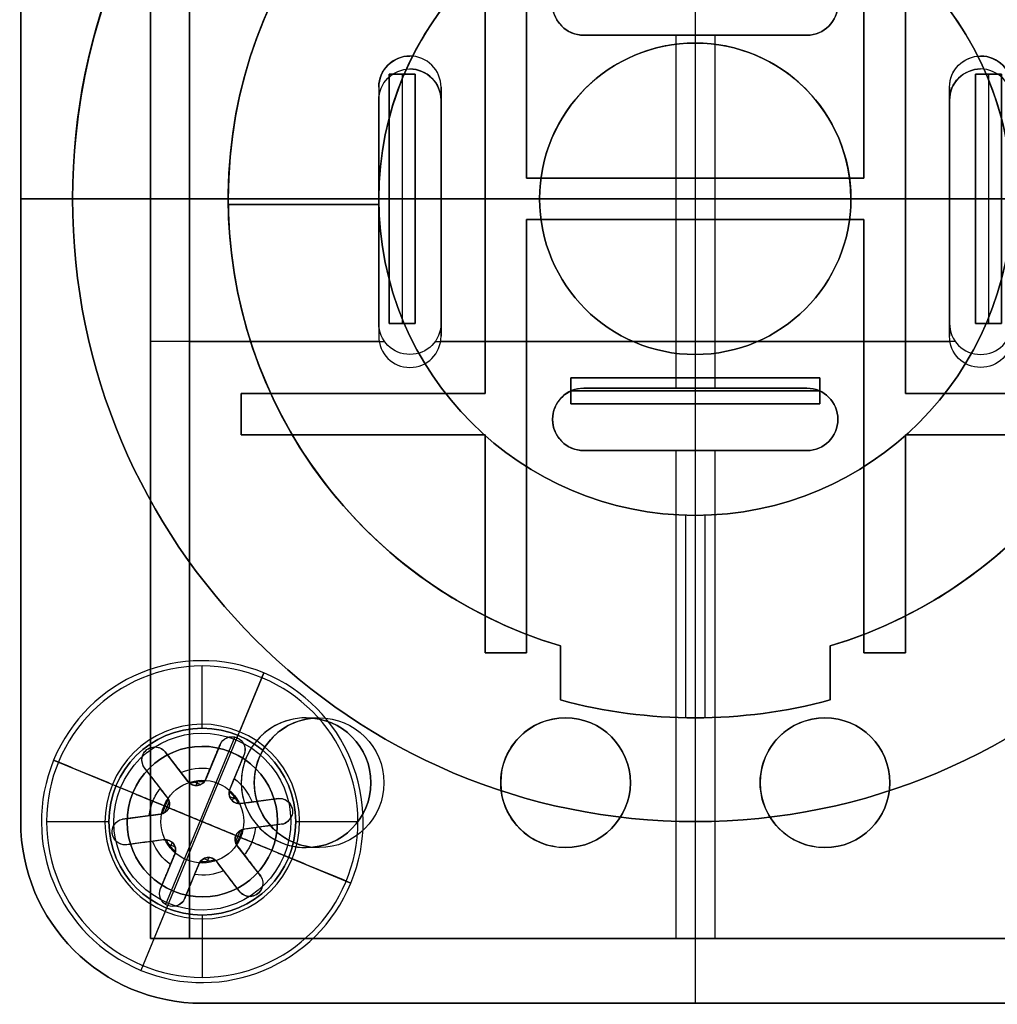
# Model space of a CAD drawing. Header units: millimetres. Extents: x -46 to 44, y -123 to 4.
# Tile 2 of 10: x -13 to 6, y -110 to -91. Entities that reach past the tile are written whole.
import ezdxf

# ---------------------------------------------------------------- set-up
doc = ezdxf.new("R2010")
doc.units = ezdxf.units.MM
doc.layers.add('Livello 01', color=7, linetype='Continuous')

# ---------------------------------------------------------------- blocks, each defined once
blk = doc.blocks.new('VTA2.9X13STIN0')
at = {"layer": 'Livello 01', "color": 254, "true_color": 0xcad1ee}
for p, q in [((0, -1.65, 1.45), (0, 0, 3.1)), ((0, -1.65, -1.45), (0, 0, -3.1)), ((-1.875, 0), (-3.1, 0)), ((-1.299, -0.8, 1.001), (-1.299, -0.086, 1.001)), ((-1.299, -0.8, -1.001), (-1.299, -0.086, -1.001)), ((0, -0.045, -1.75), (0, 0, -1.875)), ((0, 0, -3.1), (0, 0, -1.875)), ((0, 0, 1.875), (0, 0, 3.1)), ((0, -0.045, 1.75), (0, 0, 1.875)), ((0, -0.8, -1.75), (0, -0.045, -1.75)), ((0, -0.8, 1.75), (0, -0.045, 1.75)), ((1.299, -0.8, -1), (1.299, -0.086, -1)), ((1.299, -0.8, 1.001), (1.299, -0.086, 1.001)), ((1.549, -0.8, -0.75), (1.549, -0.056, -0.75)), ((1.55, -0.8, 0.75), (1.55, -0.056, 0.75)), ((3.1, 0), (1.875, 0)), ((-1.121, -0.8, -0.359), (-1.121, -0.254, -0.359)), ((-1.121, -0.8, 0.359), (-1.121, -0.254, 0.359)), ((-0.871, -0.8, -0.792), (-0.871, -0.254, -0.792)), ((-0.871, -0.8, 0.792), (-0.871, -0.254, 0.792)), ((-0.25, -0.8, -1.14), (-0.25, -0.258, -1.14)), ((-0.25, -0.8, 1.14), (-0.25, -0.258, 1.14)), ((0.25, -0.8, -1.14), (0.25, -0.258, -1.14)), ((0.25, -0.8, 1.14), (0.25, -0.258, 1.14)), ((0.862, -0.8, -0.786), (0.862, -0.258, -0.786)), ((0.871, -0.8, 0.792), (0.871, -0.254, 0.792)), ((1.112, -0.8, -0.353), (1.112, -0.258, -0.353)), ((1.121, -0.8, 0.359), (1.121, -0.254, 0.359)), ((-1.442, -0.461, -0.544), (-0.8, -0.461, -0.173)), ((-1.442, -0.461, 0.544), (-0.8, -0.461, 0.173)), ((-1.192, -0.461, -0.977), (-0.55, -0.461, -0.606)), ((-1.192, -0.461, 0.977), (-0.55, -0.461, 0.606)), ((-0.7, -0.4), (-0.776, -0.4)), ((-0.738, -0.4, -0.117), (-0.738, -0.4, 0.117)), ((-0.7, -0.8), (-0.7, -0.4)), ((-0.45, -0.8, -0.579), (-0.45, -0.4, -0.579)), ((-0.45, -0.8, 0.579), (-0.45, -0.4, 0.579)), ((-0.299, -0.4, 0.648), (-0.427, -0.4, 0.648)), ((-0.299, -0.4, -0.648), (-0.427, -0.4, -0.648)), ((-0.381, -0.4, 0.592), (-0.381, -0.4, 0.676)), ((-0.381, -0.4, -0.676), (-0.381, -0.4, -0.592)), ((-0.25, -0.464, -1.5), (-0.25, -0.464, -0.779)), ((-0.25, -0.464, 0.779), (-0.25, -0.464, 1.5)), ((0.25, -0.464, -1.5), (0.25, -0.464, -0.779)), ((0.25, -0.464, 0.779), (0.25, -0.464, 1.5)), ((0.427, -0.4, 0.648), (0.299, -0.4, 0.648)), ((0.427, -0.4, -0.648), (0.299, -0.4, -0.648)), ((0.381, -0.4, 0.592), (0.381, -0.4, 0.676)), ((0.381, -0.4, -0.676), (0.381, -0.4, -0.592)), ((0.45, -0.8, -0.579), (0.45, -0.4, -0.579)), ((0.45, -0.8, 0.579), (0.45, -0.4, 0.579)), ((0.55, -0.461, 0.606), (1.192, -0.461, 0.977)), ((0.55, -0.464, -0.606), (1.174, -0.464, -0.967)), ((0.776, -0.4), (0.7, -0.4)), ((0.738, -0.4, -0.117), (0.738, -0.4, 0.117)), ((0.8, -0.461, 0.173), (1.442, -0.461, 0.544)), ((0.8, -0.464, -0.173), (1.424, -0.464, -0.533)), ((0.7, -0.8, 0), (-0.7, -0.8, 0)), ((0.045, -0.8, -1.746), (0.045, -0.8, 1.746)), ((0, -10.489, 1.45), (0, -1.65, 1.45)), ((0, -10.489, -1.45), (0, -1.65, -1.45)), ((0, -13), (0, -10.489, 1.45)), ((0, -13), (0, -10.489, -1.45))]:
    blk.add_line(p, q, dxfattribs=at)
at = {"layer": 'Livello 01', "color": 254, "true_color": 0xcad1ee, "extrusion": (0, -1, 0)}
for centre, radius, start, end in [((0, 0), 3.1, 0, 180), ((0, 0), 3.1, 180, 0), ((0, 0), 1.875, 180, 0), ((0, 0), 1.875, 0, 180), ((-0.45, -0.779, 0.4), 0.2, 13.5005, 106.4995), ((0.9, 0, 0.4), 0.2, 180, 226.4995), ((-0.9, 0, 0.8), 0.2, 300, 60), ((-0.45, -0.779, 0.8), 0.2, 360, 120), ((-0.45, 0.779, 0.8), 0.2, 240, 0), ((0.45, -0.779, 0.8), 0.2, 60, 180), ((0.45, 0.779, 0.8), 0.2, 180, 300), ((0.9, 0, 0.8), 0.2, 120, 180), ((0, 0, 1.65), 1.45, 0, 180), ((0, 0, 10.489), 1.45, 180, 0)]:
    blk.add_arc(centre, radius, start, end, dxfattribs=at)
at = {"layer": 'Livello 01', "color": 254, "true_color": 0xcad1ee, "extrusion": (0, 1, 0)}
for centre, radius, start, end in [((0, 0, -0.307), 1.031, 344.027, 0), ((0, 0, -0.307), 1.031, 0, 15.973), ((0, 0, -0.307), 1.031, 284.027, 315.973), ((0, 0, -0.307), 1.031, 44.027, 75.973), ((0, 0, -0.307), 1.031, 224.027, 255.973), ((0, 0, -0.307), 1.031, 104.027, 135.973), ((0, 0, -0.307), 1.031, 180, 195.973), ((0, 0, -0.307), 1.031, 164.027, 180), ((1.299, 0.75, -0.421), 0.251, 0, 115.203), ((1.299, -0.75, -0.421), 0.251, 244.797, 0), ((1.299, -0.75, -0.428), 0.251, 0, 55.203), ((1.299, 0.75, -0.428), 0.251, 304.797, 0), ((0, 0, -0.4), 0.776, 349.2253, 0), ((0, 0, -0.4), 0.776, 360, 10.7747), ((0.9, 0, -0.4), 0.2, 133.5005, 226.4995), ((0, 0, -0.4), 0.776, 289.2253, 310.7747), ((0, 0, -0.4), 0.776, 49.2253, 70.7747), ((0.45, 0.779, -0.4), 0.2, 193.5005, 286.4995), ((0, -1.5, -0.423), 0.25, 180, 360), ((0, 1.5, -0.423), 0.25, 0, 180), ((0, 0, -0.4), 0.776, 229.2253, 250.7747), ((0, 0, -0.4), 0.776, 109.2253, 130.7747), ((-0.45, -0.779, -0.4), 0.2, 13.5005, 106.4995), ((-0.45, 0.779, -0.4), 0.2, 253.5005, 346.4995), ((-0.9, 0, -0.4), 0.2, 0, 46.4995), ((0, 0, -0.4), 0.776, 180, 190.7747), ((0, 0, -0.4), 0.776, 169.2253, 180), ((-1.299, -0.75, -0.423), 0.25, 120, 300), ((-1.299, 0.75, -0.423), 0.251, 64.797, 235.203), ((0.9, 0, -0.592), 0.2, 120, 240), ((0.45, -0.779, -0.592), 0.2, 60, 180), ((0.45, 0.779, -0.592), 0.2, 180, 300), ((-0.45, -0.779, -0.592), 0.2, 0, 120), ((-0.45, 0.779, -0.592), 0.2, 240, 0), ((-0.9, 0, -0.592), 0.2, 300, 0), ((-0.9, 0, -0.592), 0.2, 0, 60), ((1.299, 0.75, -0.8), 0.251, 0, 115.203), ((1.299, -0.75, -0.8), 0.251, 0, 55.203), ((1.299, -0.75, -0.8), 0.251, 244.797, 0), ((1.299, 0.75, -0.8), 0.251, 304.797, 0), ((0, -1.5, -0.8), 0.25, 180, 360), ((0, 1.5, -0.8), 0.25, 360, 180), ((-0.9, 0, -0.8), 0.2, 300, 360), ((-1.299, -0.75, -0.8), 0.25, 120, 300), ((-1.299, 0.75, -0.8), 0.251, 64.797, 235.203), ((0, 0, -1.395), 1.705, 0, 180), ((0, 0, -1.395), 1.705, 180, 0), ((0, 0, -1.65), 1.45, 180, 0), ((0, 0, -6.07), 1.45, 0, 180), ((0, 0, -6.07), 1.45, 180, 0), ((0, 0, -10.489), 1.45, 0, 180), ((0, 0, -11.619), 0.798, 0, 180), ((0, 0, -11.619), 0.798, 180, 0)]:
    blk.add_arc(centre, radius, start, end, dxfattribs=at)
at = {"layer": 'Livello 01', "color": 254, "true_color": 0xcad1ee}
for points, degree in [([(-3.1, 0), (-1.45, -1.65)], 1), ([(1.875, 0), (0.776, -0.4)], 1), ([(1.45, -1.65), (3.1, 0)], 1), ([(-0.776, -0.4), (-1.875, 0)], 1), ([(-1.55, -0.056, 0.75), (-1.55, -0.8, 0.75)], 1), ([(-1.55, -0.056, -0.75), (-1.55, -0.8, -0.75)], 1), ([(-1.442, -0.121, -0.544), (-1.507, -0.093, -0.589), (-1.55, -0.069, -0.667), (-1.55, -0.056, -0.75)], 3), ([(-1.442, -0.121, 0.544), (-1.508, -0.093, 0.589), (-1.55, -0.069, 0.668), (-1.55, -0.056, 0.75)], 3), ([(-1.442, -0.8, -0.544), (-1.442, -0.121, -0.544)], 1), ([(-1.442, -0.121, -0.544), (-1.228, -0.21, -0.421), (-1.015, -0.299, -0.297), (-0.8, -0.385, -0.173)], 3), ([(-0.8, -0.385, 0.173), (-1.015, -0.299, 0.297), (-1.228, -0.21, 0.421), (-1.442, -0.121, 0.544)], 3), ([(-1.442, -0.121, 0.544), (-1.442, -0.8, 0.544)], 1), ([(-1.192, -0.8, 0.977), (-1.192, -0.121, 0.977)], 1), ([(-0.55, -0.385, -0.606), (-0.765, -0.299, -0.73), (-0.978, -0.21, -0.854), (-1.192, -0.121, -0.977)], 3), ([(-1.192, -0.121, -0.977), (-1.192, -0.8, -0.977)], 1), ([(-1.192, -0.121, 0.977), (-0.978, -0.21, 0.854), (-0.765, -0.299, 0.73), (-0.55, -0.385, 0.606)], 3), ([(-0.25, -0.8, -1.5), (-0.25, -0.129, -1.5)], 1), ([(-0.25, -0.129, -1.5), (-0.25, -0.215, -1.26), (-0.25, -0.301, -1.02), (-0.25, -0.385, -0.779)], 3), ([(-0.25, -0.385, 0.779), (-0.25, -0.301, 1.02), (-0.25, -0.215, 1.26), (-0.25, -0.129, 1.5)], 3), ([(-0.25, -0.8, 1.5), (-0.25, -0.129, 1.5)], 1), ([(0.25, -0.385, -0.779), (0.25, -0.301, -1.02), (0.25, -0.215, -1.26), (0.25, -0.129, -1.5)], 3), ([(0.25, -0.129, -1.5), (0.25, -0.8, -1.5)], 1), ([(0.25, -0.8, 1.5), (0.25, -0.129, 1.5)], 1), ([(0.25, -0.129, 1.5), (0.25, -0.215, 1.26), (0.25, -0.301, 1.02), (0.25, -0.385, 0.779)], 3), ([(0.55, -0.385, 0.606), (0.765, -0.299, 0.73), (0.978, -0.21, 0.854), (1.192, -0.121, 0.977)], 3), ([(1.174, -0.129, -0.967), (0.966, -0.215, -0.847), (0.759, -0.301, -0.727), (0.55, -0.385, -0.606)], 3), ([(1.442, -0.121, 0.544), (1.228, -0.21, 0.421), (1.015, -0.299, 0.297), (0.8, -0.385, 0.173)], 3), ([(0.8, -0.385, -0.173), (1.009, -0.301, -0.294), (1.216, -0.215, -0.414), (1.424, -0.129, -0.533)], 3), ([(1.174, -0.8, -0.967), (1.174, -0.129, -0.967)], 1), ([(1.192, -0.121, 0.977), (1.192, -0.8, 0.977)], 1), ([(1.424, -0.129, -0.533), (1.424, -0.8, -0.533)], 1), ([(1.442, -0.8, 0.544), (1.442, -0.121, 0.544)], 1), ([(-0.8, -0.385, -0.173), (-0.786, -0.39, -0.165), (-0.774, -0.395, -0.156), (-0.762, -0.4, -0.145)], 3), ([(-0.762, -0.4, 0.145), (-0.774, -0.395, 0.156), (-0.786, -0.39, 0.165), (-0.8, -0.385, 0.173)], 3), ([(-0.8, -0.385, 0.173), (-0.8, -0.8, 0.173)], 1), ([(-0.8, -0.8, -0.173), (-0.8, -0.385, -0.173)], 1), ([(-0.507, -0.4, -0.588), (-0.522, -0.395, -0.592), (-0.536, -0.39, -0.598), (-0.55, -0.385, -0.606)], 3), ([(-0.55, -0.385, 0.606), (-0.536, -0.39, 0.598), (-0.522, -0.395, 0.592), (-0.507, -0.4, 0.588)], 3), ([(-0.55, -0.385, -0.606), (-0.55, -0.8, -0.606)], 1), ([(-0.55, -0.8, 0.606), (-0.55, -0.385, 0.606)], 1), ([(-0.25, -0.385, -0.779), (-0.25, -0.39, -0.764), (-0.252, -0.395, -0.748), (-0.256, -0.4, -0.733)], 3), ([(-0.256, -0.4, 0.733), (-0.252, -0.395, 0.748), (-0.25, -0.39, 0.764), (-0.25, -0.385, 0.779)], 3), ([(-0.25, -0.8, -0.779), (-0.25, -0.385, -0.779)], 1), ([(-0.25, -0.385, 0.779), (-0.25, -0.8, 0.779)], 1), ([(0.256, -0.4, -0.733), (0.252, -0.395, -0.748), (0.25, -0.39, -0.764), (0.25, -0.385, -0.779)], 3), ([(0.25, -0.385, 0.779), (0.25, -0.39, 0.764), (0.252, -0.395, 0.748), (0.256, -0.4, 0.733)], 3), ([(0.25, -0.385, -0.779), (0.25, -0.8, -0.779)], 1), ([(0.25, -0.8, 0.779), (0.25, -0.385, 0.779)], 1), ([(0.55, -0.385, -0.606), (0.536, -0.39, -0.598), (0.522, -0.395, -0.592), (0.507, -0.4, -0.588)], 3), ([(0.507, -0.4, 0.588), (0.522, -0.395, 0.592), (0.536, -0.39, 0.598), (0.55, -0.385, 0.606)], 3), ([(0.55, -0.8, -0.606), (0.55, -0.385, -0.606)], 1), ([(0.55, -0.385, 0.606), (0.55, -0.8, 0.606)], 1), ([(0.7, -0.8), (0.7, -0.4)], 1), ([(0.762, -0.4, -0.145), (0.774, -0.395, -0.156), (0.786, -0.39, -0.165), (0.8, -0.385, -0.173)], 3), ([(0.8, -0.385, 0.173), (0.786, -0.39, 0.165), (0.774, -0.395, 0.156), (0.762, -0.4, 0.145)], 3), ([(0.8, -0.385, -0.173), (0.8, -0.8, -0.173)], 1), ([(0.8, -0.385, 0.173), (0.8, -0.8, 0.173)], 1), ([(-1.442, -0.8, -0.544), (-0.8, -0.8, -0.173)], 1), ([(-0.8, -0.8, 0.173), (-1.442, -0.8, 0.544)], 1), ([(-0.55, -0.8, -0.606), (-1.192, -0.8, -0.977)], 1), ([(-1.192, -0.8, 0.977), (-0.55, -0.8, 0.606)], 1), ([(-0.25, -0.8, -1.5), (-0.25, -0.8, -0.779)], 1), ([(-0.25, -0.8, 0.779), (-0.25, -0.8, 1.5)], 1), ([(0.25, -0.8, -0.779), (0.25, -0.8, -1.5)], 1), ([(0.25, -0.8, 1.5), (0.25, -0.8, 0.779)], 1), ([(1.174, -0.8, -0.967), (0.55, -0.8, -0.606)], 1), ([(0.55, -0.8, 0.606), (1.192, -0.8, 0.977)], 1), ([(1.442, -0.8, 0.544), (0.8, -0.8, 0.173)], 1), ([(0.8, -0.8, -0.173), (1.424, -0.8, -0.533)], 1), ([(-1.45, -1.65), (-1.45, -10.489)], 1), ([(1.45, -10.489), (1.45, -1.65)], 1), ([(-1.45, -10.489), (0, -13)], 1), ([(0, -13), (1.45, -10.489)], 1)]:
    blk.add_open_spline(points, degree=degree, dxfattribs=at)
for points, knots in [([(-1.192, -0.121, -0.977), (-1.266, -0.093, -1.012), (-1.357, -0.068, -1.008), (-1.502, -0.042, -0.92), (-1.55, -0.042, -0.835), (-1.55, -0.056, -0.75)], [-0.536405, -0.536405, -0.536405, -0.536405, -0.2682025, -0.2682025, 0, 0, 0, 0]), ([(-1.192, -0.121, 0.977), (-1.266, -0.093, 1.012), (-1.358, -0.068, 1.008), (-1.503, -0.042, 0.92), (-1.55, -0.042, 0.834), (-1.55, -0.056, 0.75)], [0, 0, 0, 0, 0.2681557, 0.2681557, 0.5363114, 0.5363114, 0.5363114, 0.5363114]), ([(0.25, -0.129, -1.5), (0.25, -0.106, -1.564), (0.225, -0.085, -1.627), (0.134, -0.054, -1.721), (0.067, -0.046, -1.75), (-0.067, -0.045, -1.75), (-0.133, -0.054, -1.722), (-0.225, -0.085, -1.627), (-0.25, -0.106, -1.564), (-0.25, -0.129, -1.5)], [-0.8278436, -0.8278436, -0.8278436, -0.8278436, -0.6208827, -0.6208827, -0.4139218, -0.4139218, -0.2069609, -0.2069609, 0, 0, 0, 0]), ([(-0.25, -0.129, 1.5), (-0.25, -0.106, 1.564), (-0.225, -0.085, 1.627), (-0.134, -0.054, 1.721), (-0.067, -0.046, 1.75), (0.067, -0.045, 1.75), (0.133, -0.054, 1.722), (0.225, -0.085, 1.627), (0.25, -0.106, 1.564), (0.25, -0.129, 1.5)], [-0.8278439, -0.8278439, -0.8278439, -0.8278439, -0.6208829, -0.6208829, -0.4139219, -0.4139219, -0.206961, -0.206961, 0, 0, 0, 0]), ([(1.424, -0.129, -0.533), (1.479, -0.106, -0.565), (1.522, -0.085, -0.619), (1.557, -0.054, -0.745), (1.549, -0.046, -0.817), (1.482, -0.045, -0.933), (1.425, -0.054, -0.976), (1.296, -0.085, -1.009), (1.229, -0.106, -0.998), (1.174, -0.129, -0.967)], [-0.8278413, -0.8278413, -0.8278413, -0.8278413, -0.620881, -0.620881, -0.4139207, -0.4139207, -0.2069603, -0.2069603, 0, 0, 0, 0]), ([(1.192, -0.121, 0.977), (1.247, -0.1, 1.003), (1.311, -0.081, 1.008), (1.431, -0.053, 0.972), (1.484, -0.045, 0.931), (1.548, -0.045, 0.821), (1.557, -0.053, 0.753), (1.529, -0.081, 0.632), (1.492, -0.1, 0.579), (1.442, -0.121, 0.544)], [-0.7830902, -0.7830902, -0.7830902, -0.7830902, -0.5873177, -0.5873177, -0.3915451, -0.3915451, -0.1957726, -0.1957726, 0, 0, 0, 0])]:
    blk.add_open_spline(points, degree=3, knots=knots, dxfattribs=at)
blk = doc.blocks.new('BRD150000A')
at = {"layer": 'Livello 01', "color": 254, "true_color": 0xcad1ee}
for p, q in [((-3.25, 22.75, -25.707), (20.75, 22.75, -25.707)), ((8.75, 22.75, -23.457), (8.75, 21.75, -23.457)), ((8.75, 22.75, -23.457), (8.75, 22.75, -27.957)), ((8.75, 22.75, -27.957), (8.75, 21.75, -27.957)), ((8.75, 21.75, -3.957), (8.75, 15.65, -3.957)), ((8.75, 21.75, -30.457), (8.75, 18.75, -30.457)), ((0, 20.25, -0.979), (23, 20.25, -0.979)), ((11.5, 15.842, -1.957), (11.5, 20.25, -1.957)), ((11.5, 20.25, -1.957), (11.5, 20.25)), ((11.5, 15.842), (11.5, 20.25)), ((23, 0, -0.979), (23, 20.25, -0.979)), ((24.25, 0.25, -25.707), (24.25, 19.25, -25.707)), ((8.75, 18.75, -30.457), (8.75, 18.75, -10.457)), ((8.859, 18.749, -10.457), (8.859, 15.849, -10.457)), ((12.5, 13.8, -2.957), (12.5, 18.5, -2.957)), ((12.5, 18.5, -2.957), (13.3, 18.5, -2.957)), ((12.9, 18.5, -3.957), (12.9, 18.5, -1.957)), ((13.3, 13.8, -2.957), (13.3, 18.5, -2.957)), ((20, 18.5), (20, 18.5, -1.957)), ((12.5, 16.15, -3.957), (12.5, 16.15, -1.957)), ((13.3, 16.15, -1.957), (13.3, 16.15, -3.957)), ((20, 16), (20, 16, -1.957)), ((6.6, 15.85, -0.979), (11.4, 15.85, -0.979)), ((8.75, 15.85, -30.457), (8.75, 12.75, -30.457)), ((9, 15.85), (9, 15.85, -1.957)), ((6.35, 15.65, -0.957), (11.15, 15.65, -0.957)), ((6.35, 15.15, -0.957), (6.35, 15.65, -0.957)), ((8.75, 15.65, -3.957), (8.75, 15.65, 2.043)), ((8.75, 15.65, 2.043), (8.75, 15.15, 2.043)), ((11.15, 15.15, -0.957), (11.15, 15.65, -0.957)), ((6.35, 15.4, 2.043), (11.15, 15.4, 2.043)), ((6.35, 15.4, -3.957), (6.35, 15.4, 2.043)), ((11.15, 15.4, 2.043), (11.15, 15.4, -3.957)), ((12, 15.25), (12, 15.25, -1.957)), ((6.35, 15.15, -0.957), (11.15, 15.15, -0.957)), ((8.75, 15.15, -3.957), (8.75, 13.8, -3.957)), ((8.75, 15.15, 2.043), (8.75, 15.15, -3.957)), ((6.6, 14.65, -0.979), (11.4, 14.65, -0.979)), ((9, 14.65, -1.957), (9, 14.65)), ((11.5, 4.737, -1.957), (11.5, 14.658, -1.957)), ((11.5, 4.737), (11.5, 14.658)), ((5, 13.8, -2.957), (12.5, 13.8, -2.957)), ((8.75, 13.8, -3.957), (8.75, 13.8, -1.957)), ((8.75, 13.8, -1.957), (8.75, 5.7, -1.957)), ((13.3, 13.8, -2.957), (17.5, 13.8, -2.957)), ((15.4, 13.8, -3.957), (15.4, 13.8, -1.957)), ((17.5, 13, -2.957), (17.5, 13.8, -2.957)), ((20, 13.5), (20, 13.5, -1.957)), ((17.5, 13.4, -1.957), (17.5, 13.4, -3.957)), ((0, 13, -2.957), (8.35, 13, -2.957)), ((8.35, 6.5, -2.957), (8.35, 13, -2.957)), ((9.15, 6.5, -2.957), (9.15, 13, -2.957)), ((9.15, 13, -2.957), (17.5, 13, -2.957)), ((13.325, 13, -1.957), (13.325, 13, -3.957)), ((8.75, 12.75, -10.457), (8.75, 6.75, -10.457)), ((13, 12.5), (13, 12.5, -1.957)), ((17.366, 12.35, -20.457), (18.406, 12.35, -20.457)), ((17.886, 12.35, -30.457), (17.886, 12.35, -10.457)), ((12.2, 7.35, -0.957), (12.2, 12.15, -0.957)), ((12.2, 12.15, -0.957), (12.7, 12.15, -0.957)), ((12.45, 12.15, -3.957), (12.45, 12.15, 2.043)), ((12.45, 12.15, 2.043), (12.45, 7.35, 2.043)), ((12.7, 7.35, -0.957), (12.7, 12.15, -0.957)), ((5.6, 7.6, -0.979), (5.6, 11.9, -0.979)), ((12.4, 7.6, -0.979), (12.4, 11.9, -0.979)), ((13.6, 7.6, -0.979), (13.6, 11.9, -0.979)), ((20, 11), (20, 11, -1.957)), ((5.6, 10.125, -1.957), (12.4, 10.125, -1.957)), ((5.6, 10.125), (12.4, 10.125)), ((13.6, 10.125, -1.957), (23, 10.125, -1.957)), ((13.6, 10.125), (23, 10.125)), ((23, 10.125), (23, 10.125, -1.957)), ((14.847, 9.935, -10.457), (18.748, 9.935, -10.457)), ((2.65, 9.75, -30.457), (5.75, 9.75, -30.457)), ((5.3, 9.75, -3.957), (8.35, 9.75, -3.957)), ((5.6, 9.75, -1.957), (5.6, 9.75)), ((5.75, 9.75, -30.457), (5.75, 9.75, -10.457)), ((5.75, 9.75, -10.457), (11.75, 9.75, -10.457)), ((8.35, 9.75, -3.957), (8.35, 9.75, -1.957)), ((8.35, 9.75, -1.957), (9.15, 9.75, -1.957)), ((9.15, 9.75, -3.957), (12.2, 9.75, -3.957)), ((9.15, 9.75, -1.957), (9.15, 9.75, -3.957)), ((11.75, 9.75, -30.457), (14.85, 9.75, -30.457)), ((11.75, 9.75, -30.457), (11.75, 9.75, -10.457)), ((12.2, 9.75, -3.957), (12.2, 9.75, 2.043)), ((12.2, 9.75, 2.043), (12.7, 9.75, 2.043)), ((12.4, 9.75), (12.4, 9.75, -1.957)), ((12.7, 9.75, -3.957), (20.75, 9.75, -3.957)), ((12.7, 9.75, 2.043), (12.7, 9.75, -3.957)), ((13.6, 9.75, -1.957), (13.6, 9.75)), ((14.85, 9.75, -30.457), (14.85, 9.75, -10.457)), ((18.75, 9.75, -30.457), (20.75, 9.75, -30.457)), ((18.75, 9.75, -10.457), (18.75, 9.75, -30.457)), ((20.75, 9.75, -23.457), (20.75, 9.75, -3.957)), ((20.75, 9.75, -30.457), (20.75, 9.75, -27.957)), ((20.75, 9.75, -23.457), (24.25, 9.75, -23.457)), ((20.75, 9.75, -27.957), (24.25, 9.75, -27.957)), ((24.25, 9.75, -27.957), (24.25, 9.75, -23.457)), ((20, 8.5), (20, 8.5, -1.957)), ((12.2, 7.35, -0.957), (12.7, 7.35, -0.957)), ((12.45, 7.35, 2.043), (12.45, 7.35, -3.957)), ((17.366, 7.15, -20.457), (18.406, 7.15, -20.457)), ((17.886, 7.15, -10.457), (17.886, 7.15, -30.457)), ((13, 7), (13, 7, -1.957)), ((8.75, 6.75, -30.457), (8.75, 3.65, -30.457)), ((0, 6.5, -2.957), (8.35, 6.5, -2.957)), ((9.15, 6.5, -2.957), (17.5, 6.5, -2.957)), ((13.325, 6.5, -3.957), (13.325, 6.5, -1.957)), ((17.5, 5.7, -2.957), (17.5, 6.5, -2.957)), ((17.5, 6.1, -1.957), (17.5, 6.1, -3.957)), ((20, 6), (20, 6, -1.957)), ((5, 5.7, -2.957), (12.5, 5.7, -2.957)), ((8.75, 5.7, -3.957), (8.75, 4.35, -3.957)), ((8.75, 5.7, -1.957), (8.75, 5.7, -3.957)), ((12.5, 1, -2.957), (12.5, 5.7, -2.957)), ((13.3, 1, -2.957), (13.3, 5.7, -2.957)), ((13.3, 5.7, -2.957), (17.5, 5.7, -2.957)), ((15.4, 5.7, -1.957), (15.4, 5.7, -3.957)), ((6.85, 4.85, -0.979), (11.15, 4.85, -0.979)), ((9, 4.85), (9, 4.85, -1.957)), ((6.35, 4.35, -0.957), (11.15, 4.35, -0.957)), ((6.35, 3.85, -0.957), (6.35, 4.35, -0.957)), ((8.75, 4.35, -3.957), (8.75, 4.35, 2.043)), ((8.75, 4.35, 2.043), (8.75, 3.85, 2.043)), ((11.15, 3.85, -0.957), (11.15, 4.35, -0.957)), ((11.75, 4.25), (11.75, 4.25, -1.957)), ((6.35, 4.1, 2.043), (11.15, 4.1, 2.043)), ((6.35, 4.1, -3.957), (6.35, 4.1, 2.043)), ((11.15, 4.1, 2.043), (11.15, 4.1, -3.957)), ((6.35, 3.85, -0.957), (11.15, 3.85, -0.957)), ((8.75, 3.85, -3.957), (8.75, -2.25, -3.957)), ((8.75, 3.85, 2.043), (8.75, 3.85, -3.957)), ((6.85, 3.65, -0.979), (11.15, 3.65, -0.979)), ((8.859, 3.651, -10.457), (8.859, 0.751, -10.457)), ((9, 3.65, -1.957), (9, 3.65)), ((11.5, 0, -1.957), (11.5, 3.763, -1.957)), ((11.5, 0), (11.5, 3.763)), ((20, 3.75), (20, 3.75, -1.957)), ((12.5, 3.35, -3.957), (12.5, 3.35, -1.957)), ((13.3, 3.35, -1.957), (13.3, 3.35, -3.957)), ((20, 1.25), (20, 1.25, -1.957)), ((12.5, 1, -2.957), (13.3, 1, -2.957)), ((12.9, 1, -1.957), (12.9, 1, -3.957)), ((8.75, 0.75, -30.457), (8.75, -2.25, -30.457)), ((18.95, 0.25, -26.757), (17.75, 0.25, -27.957)), ((18.95, 0.25, -23.457), (18.95, 0.25, -26.757)), ((22.55, 0.25, -23.457), (22.55, 0.25, -26.757)), ((22.55, 0.25, -26.757), (23.75, 0.25, -27.957)), ((0, 0, -0.979), (23, 0, -0.979)), ((11.5, 0), (11.5, 0, -1.957)), ((8.75, -2.25, -23.457), (8.75, -3.25, -23.457)), ((8.75, -2.25, -27.957), (8.75, -3.25, -27.957))]:
    blk.add_line(p, q, dxfattribs=at)
at = {"layer": 'Livello 01', "color": 254, "true_color": 0xcad1ee, "extrusion": (-2.74448e-17, -8.74227e-08, 1)}
blk.add_arc((20.75, 19.25, -23.457), 3.5, 360, 90, dxfattribs=at)
at = {"layer": 'Livello 01', "color": 254, "true_color": 0xcad1ee, "extrusion": (-2.74449e-17, -8.74227e-08, 1)}
blk.add_arc((20.75, 19.25, -27.957), 3.5, 360, 90, dxfattribs=at)
at = {"layer": 'Livello 01', "color": 254, "true_color": 0xcad1ee, "extrusion": (0, 8.74227e-08, -1)}
for centre, radius, start, end in [((-20.75, 19.25, 25.707), 3.5, 90, 180), ((-8.75, 9.75, 20.457), 10, 164.9299, 195.0701), ((-20.75, 0.25, 25.107), 1.8, 270, 90), ((-20.75, 0.25, 25.107), 1.8, 90, 270), ((-20.75, 0.25, 25.707), 3.5, 180, 270)]:
    blk.add_arc(centre, radius, start, end, dxfattribs=at)
at = {"layer": 'Livello 01', "color": 254, "true_color": 0xcad1ee, "extrusion": (3.82118e-23, -8.74227e-08, 1)}
blk.add_arc((8.75, 9.75, -3.957), 12, 90, 270, dxfattribs=at)
at = {"layer": 'Livello 01', "color": 254, "true_color": 0xcad1ee, "extrusion": (3.60052e-23, -8.74227e-08, 1)}
for centre in [(8.75, 9.75, -30.457), (8.75, 9.75, -23.457)]:
    blk.add_arc(centre, 12, 90, 270, dxfattribs=at)
at = {"layer": 'Livello 01', "color": 254, "true_color": 0xcad1ee, "extrusion": (-3.60052e-23, 8.74227e-08, -1)}
for start, end in [(270, 90), (90, 270)]:
    blk.add_arc((-8.75, 9.75, 27.957), 12, start, end, dxfattribs=at)
at = {"layer": 'Livello 01', "color": 254, "true_color": 0xcad1ee, "extrusion": (0, -8.74227e-08, 1)}
for centre, radius, start, end in [((8.75, 9.75, -13.707), 12, 90, 270), ((8.75, 9.75, -29.207), 12, 90, 270), ((8.75, 9.75, -13.707), 12, 270, 90), ((8.75, 9.75, -29.207), 12, 270, 90), ((8.75, 9.75, -20.457), 9, 16.7914, 169.436), ((8.75, 9.75, -20.457), 6.1, 90, 270), ((8.75, 9.75, -20.457), 6.1, 270, 90), ((8.75, 9.75, -20.457), 3, 90, 270), ((8.75, 9.75, -20.457), 3, 270, 90), ((8.75, 9.75, -20.457), 9, 190.564, 270), ((8.75, 9.75, -20.457), 9, 270, 343.2086)]:
    blk.add_arc(centre, radius, start, end, dxfattribs=at)
at = {"layer": 'Livello 01', "color": 254, "true_color": 0xcad1ee, "extrusion": (3.95357e-23, -8.74227e-08, 1)}
for centre in [(8.75, 9.75, -23.457), (8.75, 9.75, -30.457)]:
    blk.add_arc(centre, 12, 270, 90, dxfattribs=at)
at = {"layer": 'Livello 01', "color": 254, "true_color": 0xcad1ee, "extrusion": (-3.77705e-23, 8.74227e-08, -1)}
blk.add_arc((-8.75, 9.75, 3.957), 12, 90, 270, dxfattribs=at)
at = {"layer": 'Livello 01', "color": 254, "true_color": 0xcad1ee, "extrusion": (4.46045e-17, 8.74227e-08, -1)}
blk.add_arc((-8.75, 9.75, 10.457), 9, 10.564, 163.2086, dxfattribs=at)
at = {"layer": 'Livello 01', "color": 254, "true_color": 0xcad1ee, "extrusion": (1.49245e-16, 8.74227e-08, -1)}
blk.add_arc((-8.75, 9.75, 30.457), 9, 10.564, 163.2086, dxfattribs=at)
at = {"layer": 'Livello 01', "color": 254, "true_color": 0xcad1ee, "extrusion": (0, 0, -1)}
for centre, radius, start, end in [((-20, 17.25), 1.25, 360, 180), ((-20, 17.25, 1.957), 1.25, 360, 180), ((-20, 17.25, 0.979), 1.25, 0, 180), ((-20, 17.25), 1.25, 180, 0), ((-20, 17.25, 0.979), 1.25, 180, 0), ((-6.6, 15.25), 0.6, 0, 90), ((-6.6, 15.25, 0.979), 0.6, 0, 90), ((-11.4, 15.25), 0.6, 90, 270), ((-11.4, 15.25, 1.957), 0.6, 90, 270), ((-11.4, 15.25, 0.979), 0.6, 90, 270), ((-6.6, 15.25), 0.6, 270, 360), ((-6.6, 15.25, 1.957), 0.6, 270, 360), ((-6.6, 15.25, 0.979), 0.6, 270, 0), ((-20, 12.25), 1.25, 0, 180), ((-20, 12.25, 1.957), 1.25, 0, 180), ((-20, 12.25, 0.979), 1.25, 0, 180), ((-5, 11.9), 0.6, 0, 180), ((-5, 11.9, 1.957), 0.6, 0, 180), ((-5, 11.9, 0.979), 0.6, 0, 180), ((-13, 11.9), 0.6, 0, 180), ((-13, 11.9, 1.957), 0.6, 0, 180), ((-13, 11.9, 0.979), 0.6, 0, 180), ((-20, 12.25), 1.25, 180, 0), ((-20, 12.25, 0.979), 1.25, 180, 0), ((-20, 7.25), 1.25, 0, 180), ((-20, 7.25, 1.957), 1.25, 0, 180), ((-20, 7.25, 0.979), 1.25, 0, 180), ((-5, 7.6), 0.6, 180, 0), ((-5, 7.6, 1.957), 0.6, 180, 0), ((-5, 7.6, 0.979), 0.6, 180, 0), ((-13, 7.6), 0.6, 180, 0), ((-13, 7.6, 1.957), 0.6, 180, 0), ((-13, 7.6, 0.979), 0.6, 180, 0), ((-20, 7.25), 1.25, 180, 0), ((-20, 7.25, 0.979), 1.25, 180, 0), ((-6.85, 4.25), 0.6, 0, 90), ((-6.85, 4.25, 0.979), 0.6, 0, 90), ((-11.15, 4.25), 0.6, 90, 270), ((-11.15, 4.25, 1.957), 0.6, 90, 270), ((-11.15, 4.25, 0.979), 0.6, 90, 270), ((-6.85, 4.25), 0.6, 270, 0), ((-6.85, 4.25, 1.957), 0.6, 270, 0), ((-6.85, 4.25, 0.979), 0.6, 270, 0), ((-20, 2.5), 1.25, 0, 180), ((-20, 2.5, 1.957), 1.25, 0, 180), ((-20, 2.5, 0.979), 1.25, 0, 180), ((-20, 2.5), 1.25, 180, 0), ((-20, 2.5, 0.979), 1.25, 180, 0)]:
    blk.add_arc(centre, radius, start, end, dxfattribs=at)
at = {"layer": 'Livello 01', "color": 254, "true_color": 0xcad1ee}
for centre, radius, start, end in [((20, 17.25, -1.957), 1.25, 180, 0), ((6.6, 15.25, -1.957), 0.6, 90, 180), ((20, 12.25, -1.957), 1.25, 180, 0), ((20, 7.25, -1.957), 1.25, 180, 0), ((6.85, 4.25, -1.957), 0.6, 90, 180), ((20, 2.5, -1.957), 1.25, 180, 0)]:
    blk.add_arc(centre, radius, start, end, dxfattribs=at)
at = {"layer": 'Livello 01', "color": 254, "true_color": 0xcad1ee, "extrusion": (3.22143e-23, -8.74227e-08, 1)}
for start, end in [(90, 270), (270, 90)]:
    blk.add_arc((8.75, 9.75, -30.457), 6.1, start, end, dxfattribs=at)
at = {"layer": 'Livello 01', "color": 254, "true_color": 0xcad1ee, "extrusion": (-3.91595e-23, 8.74227e-08, -1)}
for start, end in [(270, 90), (90, 270)]:
    blk.add_arc((-8.75, 9.75, 10.457), 6.1, start, end, dxfattribs=at)
at = {"layer": 'Livello 01', "color": 254, "true_color": 0xcad1ee, "extrusion": (4.48314e-23, -8.74227e-08, 1)}
blk.add_arc((8.75, 9.75, -30.457), 3, 90, 270, dxfattribs=at)
at = {"layer": 'Livello 01', "color": 254, "true_color": 0xcad1ee, "extrusion": (-4.1301e-23, 8.74227e-08, -1)}
blk.add_arc((-8.75, 9.75, 10.457), 3, 270, 90, dxfattribs=at)
at = {"layer": 'Livello 01', "color": 254, "true_color": 0xcad1ee, "extrusion": (-4.48314e-23, 8.74227e-08, -1)}
blk.add_arc((-8.75, 9.75, 30.457), 3, 90, 270, dxfattribs=at)
at = {"layer": 'Livello 01', "color": 254, "true_color": 0xcad1ee, "extrusion": (-3.424e-23, 8.74227e-08, -1)}
blk.add_arc((-8.75, 9.75, 10.457), 3, 90, 270, dxfattribs=at)
at = {"layer": 'Livello 01', "color": 254, "true_color": 0xcad1ee, "extrusion": (1.80882e-16, 8.74227e-08, -1)}
blk.add_arc((-8.75, 9.75, 10.457), 10, 164.9299, 195.0701, dxfattribs=at)
at = {"layer": 'Livello 01', "color": 254, "true_color": 0xcad1ee, "extrusion": (-3.51805e-15, 8.74227e-08, -1)}
blk.add_arc((-8.75, 9.75, 30.457), 10, 164.9299, 195.0701, dxfattribs=at)
at = {"layer": 'Livello 01', "color": 254, "true_color": 0xcad1ee, "extrusion": (4.7994e-16, 8.74227e-08, -1)}
blk.add_arc((-8.75, 9.75, 30.457), 9, 270, 349.436, dxfattribs=at)
at = {"layer": 'Livello 01', "color": 254, "true_color": 0xcad1ee, "extrusion": (3.13697e-16, 8.74227e-08, -1)}
blk.add_arc((-8.75, 9.75, 10.457), 9, 270, 349.436, dxfattribs=at)
at = {"layer": 'Livello 01', "color": 254, "true_color": 0xcad1ee, "extrusion": (6.75807e-16, -8.74227e-08, 1)}
blk.add_arc((8.75, 9.75, -30.457), 9, 270, 343.2086, dxfattribs=at)
at = {"layer": 'Livello 01', "color": 254, "true_color": 0xcad1ee, "extrusion": (8.62966e-17, 8.74227e-08, -1)}
blk.add_arc((-8.75, 9.75, 10.457), 9, 196.7914, 270, dxfattribs=at)
at = {"layer": 'Livello 01', "color": 254, "true_color": 0xcad1ee, "extrusion": (2.63707e-23, -8.74227e-08, 1)}
for start, end in [(90, 270), (270, 90)]:
    blk.add_arc((20.75, 0.25, -27.957), 3, start, end, dxfattribs=at)
at = {"layer": 'Livello 01', "color": 254, "true_color": 0xcad1ee, "extrusion": (-2.83559e-23, 8.74227e-08, -1)}
for start, end in [(270, 90), (90, 270)]:
    blk.add_arc((-20.75, 0.25, 23.457), 1.8, start, end, dxfattribs=at)
at = {"layer": 'Livello 01', "color": 254, "true_color": 0xcad1ee, "extrusion": (3.62014e-23, -8.74227e-08, 1)}
blk.add_arc((20.75, 0.25, -26.757), 1.8, 90, 270, dxfattribs=at)
at = {"layer": 'Livello 01', "color": 254, "true_color": 0xcad1ee, "extrusion": (5.65996e-23, -8.74227e-08, 1)}
blk.add_arc((20.75, 0.25, -26.757), 1.8, 270, 90, dxfattribs=at)
at = {"layer": 'Livello 01', "color": 254, "true_color": 0xcad1ee, "extrusion": (-2.74447e-17, -8.74227e-08, 1)}
for centre in [(20.75, 0.25, -23.457), (20.75, 0.25, -27.957)]:
    blk.add_arc(centre, 3.5, 270, 360, dxfattribs=at)
at = {"layer": 'Livello 01', "color": 254, "true_color": 0xcad1ee}
for points in [[(20.75, 22.75, -23.457), (-3.25, 22.75, -23.457)], [(-3.25, 22.75, -27.957), (20.75, 22.75, -27.957)], [(20.75, 22.75, -27.957), (20.75, 22.75, -23.457)], [(8.75, 21.75, -23.457), (8.75, 21.75, -3.957)], [(8.75, 21.75, -30.457), (8.75, 21.75, -27.957)], [(23, 20.25, -1.957), (0, 20.25, -1.957)], [(0, 20.25), (23, 20.25)], [(23, 0, -1.957), (23, 20.25, -1.957)], [(23, 20.25), (23, 20.25, -1.957)], [(23, 20.25), (23, 0)], [(24.25, 0.25, -23.457), (24.25, 19.25, -23.457)], [(24.25, 19.25, -23.457), (24.25, 19.25, -27.957)], [(24.25, 19.25, -27.957), (24.25, 0.25, -27.957)], [(12.5, 13.8, -3.957), (12.5, 18.5, -3.957)], [(12.5, 18.5, -3.957), (13.3, 18.5, -3.957)], [(12.5, 18.5, -1.957), (12.5, 18.5, -3.957)], [(12.5, 13.8, -1.957), (12.5, 18.5, -1.957)], [(13.3, 18.5, -1.957), (12.5, 18.5, -1.957)], [(13.3, 18.5, -3.957), (13.3, 13.8, -3.957)], [(13.3, 18.5, -3.957), (13.3, 18.5, -1.957)], [(13.3, 18.5, -1.957), (13.3, 13.8, -1.957)], [(18.75, 17.25), (18.75, 17.25, -1.957)], [(21.25, 17.25, -1.957), (21.25, 17.25)], [(6.6, 15.85), (6.6, 15.85, -1.957)], [(6.6, 15.85, -1.957), (11.4, 15.85, -1.957)], [(6.6, 15.85), (11.4, 15.85)], [(8.75, 15.85, -30.457), (8.75, 15.85, -10.457)], [(11.4, 15.85, -1.957), (11.4, 15.85)], [(6.35, 15.65, -3.957), (11.15, 15.65, -3.957)], [(6.35, 15.15, -3.957), (6.35, 15.65, -3.957)], [(6.35, 15.65, -3.957), (6.35, 15.65, 2.043)], [(6.35, 15.65, 2.043), (11.15, 15.65, 2.043)], [(6.35, 15.65, 2.043), (6.35, 15.15, 2.043)], [(11.15, 15.65, -3.957), (11.15, 15.15, -3.957)], [(11.15, 15.65, 2.043), (11.15, 15.65, -3.957)], [(11.15, 15.65, 2.043), (11.15, 15.15, 2.043)], [(6, 15.25, -1.957), (6, 15.25)], [(11.15, 15.15, -3.957), (6.35, 15.15, -3.957)], [(6.35, 15.15, 2.043), (6.35, 15.15, -3.957)], [(11.15, 15.15, 2.043), (6.35, 15.15, 2.043)], [(11.15, 15.15, -3.957), (11.15, 15.15, 2.043)], [(11.4, 14.65, -1.957), (6.6, 14.65, -1.957)], [(6.6, 14.65, -1.957), (6.6, 14.65)], [(6.6, 14.65), (11.4, 14.65)], [(11.4, 14.65), (11.4, 14.65, -1.957)], [(5, 13.8, -3.957), (12.5, 13.8, -3.957)], [(5, 13.8, -1.957), (12.5, 13.8, -1.957)], [(12.5, 13.8, -3.957), (12.5, 13.8, -1.957)], [(13.3, 13.8, -3.957), (17.5, 13.8, -3.957)], [(13.3, 13.8, -3.957), (13.3, 13.8, -1.957)], [(13.3, 13.8, -1.957), (17.5, 13.8, -1.957)], [(17.5, 13.8, -3.957), (17.5, 13, -3.957)], [(17.5, 13.8, -1.957), (17.5, 13.8, -3.957)], [(17.5, 13, -1.957), (17.5, 13.8, -1.957)], [(8.35, 13, -3.957), (0, 13, -3.957)], [(8.35, 13, -1.957), (0, 13, -1.957)], [(8.35, 6.5, -3.957), (8.35, 13, -3.957)], [(8.35, 13, -3.957), (8.35, 13, -1.957)], [(8.35, 6.5, -1.957), (8.35, 13, -1.957)], [(17.5, 13, -3.957), (9.15, 13, -3.957)], [(9.15, 13, -3.957), (9.15, 6.5, -3.957)], [(9.15, 13, -3.957), (9.15, 13, -1.957)], [(9.15, 13, -1.957), (9.15, 6.5, -1.957)], [(17.5, 13, -1.957), (9.15, 13, -1.957)], [(17.5, 13, -3.957), (17.5, 13, -1.957)], [(8.75, 12.75, -10.457), (8.75, 12.75, -30.457)], [(17.366, 12.35, -30.457), (18.406, 12.35, -30.457)], [(17.366, 12.35, -10.457), (17.366, 12.35, -30.457)], [(18.406, 12.35, -10.457), (17.366, 12.35, -10.457)], [(18.406, 12.35, -30.457), (18.406, 12.35, -10.457)], [(12.2, 7.35, -3.957), (12.2, 12.15, -3.957)], [(12.2, 12.15, -3.957), (12.7, 12.15, -3.957)], [(12.2, 12.15, 2.043), (12.2, 12.15, -3.957)], [(12.2, 7.35, 2.043), (12.2, 12.15, 2.043)], [(12.2, 12.15, 2.043), (12.7, 12.15, 2.043)], [(12.7, 12.15, -3.957), (12.7, 7.35, -3.957)], [(12.7, 12.15, -3.957), (12.7, 12.15, 2.043)], [(12.7, 12.15, 2.043), (12.7, 7.35, 2.043)], [(18.75, 12.25), (18.75, 12.25, -1.957)], [(21.25, 12.25, -1.957), (21.25, 12.25)], [(5.6, 11.9, -1.957), (5.6, 7.6, -1.957)], [(5.6, 11.9), (5.6, 11.9, -1.957)], [(5.6, 7.6), (5.6, 11.9)], [(12.4, 7.6, -1.957), (12.4, 11.9, -1.957)], [(12.4, 11.9, -1.957), (12.4, 11.9)], [(12.4, 11.9), (12.4, 7.6)], [(13.6, 11.9, -1.957), (13.6, 7.6, -1.957)], [(13.6, 11.9), (13.6, 11.9, -1.957)], [(13.6, 7.6), (13.6, 11.9)], [(5.6, 7.6, -1.957), (5.6, 7.6)], [(12.4, 7.6), (12.4, 7.6, -1.957)], [(13.6, 7.6, -1.957), (13.6, 7.6)], [(12.7, 7.35, -3.957), (12.2, 7.35, -3.957)], [(12.2, 7.35, -3.957), (12.2, 7.35, 2.043)], [(12.2, 7.35, 2.043), (12.7, 7.35, 2.043)], [(12.7, 7.35, 2.043), (12.7, 7.35, -3.957)], [(18.75, 7.25), (18.75, 7.25, -1.957)], [(21.25, 7.25, -1.957), (21.25, 7.25)], [(17.366, 7.15, -30.457), (17.366, 7.15, -10.457)], [(18.406, 7.15, -30.457), (17.366, 7.15, -30.457)], [(17.366, 7.15, -10.457), (18.406, 7.15, -10.457)], [(18.406, 7.15, -10.457), (18.406, 7.15, -30.457)], [(8.75, 6.75, -30.457), (8.75, 6.75, -10.457)], [(0, 6.5, -3.957), (8.35, 6.5, -3.957)], [(0, 6.5, -1.957), (8.35, 6.5, -1.957)], [(8.35, 6.5, -3.957), (8.35, 6.5, -1.957)], [(9.15, 6.5, -3.957), (17.5, 6.5, -3.957)], [(9.15, 6.5, -1.957), (9.15, 6.5, -3.957)], [(9.15, 6.5, -1.957), (17.5, 6.5, -1.957)], [(17.5, 6.5, -3.957), (17.5, 5.7, -3.957)], [(17.5, 6.5, -1.957), (17.5, 6.5, -3.957)], [(17.5, 5.7, -1.957), (17.5, 6.5, -1.957)], [(12.5, 5.7, -3.957), (5, 5.7, -3.957)], [(12.5, 5.7, -1.957), (5, 5.7, -1.957)], [(12.5, 1, -3.957), (12.5, 5.7, -3.957)], [(12.5, 5.7, -3.957), (12.5, 5.7, -1.957)], [(12.5, 1, -1.957), (12.5, 5.7, -1.957)], [(17.5, 5.7, -3.957), (13.3, 5.7, -3.957)], [(13.3, 5.7, -3.957), (13.3, 1, -3.957)], [(13.3, 5.7, -3.957), (13.3, 5.7, -1.957)], [(13.3, 5.7, -1.957), (13.3, 1, -1.957)], [(17.5, 5.7, -1.957), (13.3, 5.7, -1.957)], [(17.5, 5.7, -3.957), (17.5, 5.7, -1.957)], [(6.85, 4.85), (6.85, 4.85, -1.957)], [(6.85, 4.85, -1.957), (11.15, 4.85, -1.957)], [(11.15, 4.85), (6.85, 4.85)], [(11.15, 4.85, -1.957), (11.15, 4.85)], [(6.25, 4.25, -1.957), (6.25, 4.25)], [(6.35, 3.85, -3.957), (6.35, 4.35, -3.957)], [(6.35, 4.35, -3.957), (11.15, 4.35, -3.957)], [(6.35, 4.35, -3.957), (6.35, 4.35, 2.043)], [(6.35, 4.35, 2.043), (11.15, 4.35, 2.043)], [(6.35, 4.35, 2.043), (6.35, 3.85, 2.043)], [(11.15, 4.35, -3.957), (11.15, 3.85, -3.957)], [(11.15, 4.35, 2.043), (11.15, 4.35, -3.957)], [(11.15, 4.35, 2.043), (11.15, 3.85, 2.043)], [(11.15, 3.85, -3.957), (6.35, 3.85, -3.957)], [(6.35, 3.85, 2.043), (6.35, 3.85, -3.957)], [(11.15, 3.85, 2.043), (6.35, 3.85, 2.043)], [(11.15, 3.85, -3.957), (11.15, 3.85, 2.043)], [(11.15, 3.65, -1.957), (6.85, 3.65, -1.957)], [(6.85, 3.65, -1.957), (6.85, 3.65)], [(6.85, 3.65), (11.15, 3.65)], [(8.75, 3.65, -10.457), (8.75, 3.65, -30.457)], [(11.15, 3.65), (11.15, 3.65, -1.957)], [(20.75, 2.05, -26.757), (20.75, 3.25, -27.957)], [(18.75, 2.5), (18.75, 2.5, -1.957)], [(21.25, 2.5, -1.957), (21.25, 2.5)], [(20.75, 2.05, -23.457), (20.75, 2.05, -26.757)], [(13.3, 1, -3.957), (12.5, 1, -3.957)], [(12.5, 1, -3.957), (12.5, 1, -1.957)], [(12.5, 1, -1.957), (13.3, 1, -1.957)], [(13.3, 1, -1.957), (13.3, 1, -3.957)], [(8.75, 0.75, -10.457), (8.75, 0.75, -30.457)], [(24.25, 0.25, -27.957), (24.25, 0.25, -23.457)], [(0, 0, -1.957), (23, 0, -1.957)], [(23, 0), (0, 0)], [(23, 0), (23, 0, -1.957)], [(20.75, -1.55, -26.757), (20.75, -1.55, -23.457)], [(20.75, -2.75, -27.957), (20.75, -1.55, -26.757)], [(8.75, -2.25, -3.957), (8.75, -2.25, -23.457)], [(8.75, -2.25, -27.957), (8.75, -2.25, -30.457)]]:
    blk.add_open_spline(points, degree=1, dxfattribs=at)
blk = doc.blocks.new('KWIRE449')
at = {"layer": 'Livello 01', "extrusion": (5.03766e-15, -6.93903e-15, -1), "rotation": 359.9999999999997}
blk.add_blockref('BRD150000A', (0, 0, 207.892), dxfattribs=at)
at = {"layer": 'Livello 01', "rotation": 180.000001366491}
blk.add_blockref('BRD150000A', (0, 19.5, -367.978), dxfattribs=at)

msp = doc.modelspace()

# ---------------------------------------------------------------- block references
at = {"layer": 'Livello 01', "extrusion": (8.74227e-08, 4.59333e-15, 1), "rotation": 89.99999931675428}
msp.add_blockref('KWIRE449', (9.75, -85.714, 547.36), dxfattribs=at)
at = {"layer": 'Livello 01', "extrusion": (-0.381849, -0.924225, 4.62584e-15), "rotation": 179.9999999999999}
msp.add_blockref('VTA2.9X13STIN0', (31.873, 149.925, 102.024), dxfattribs=at)

doc.saveas('drawing.dxf')
